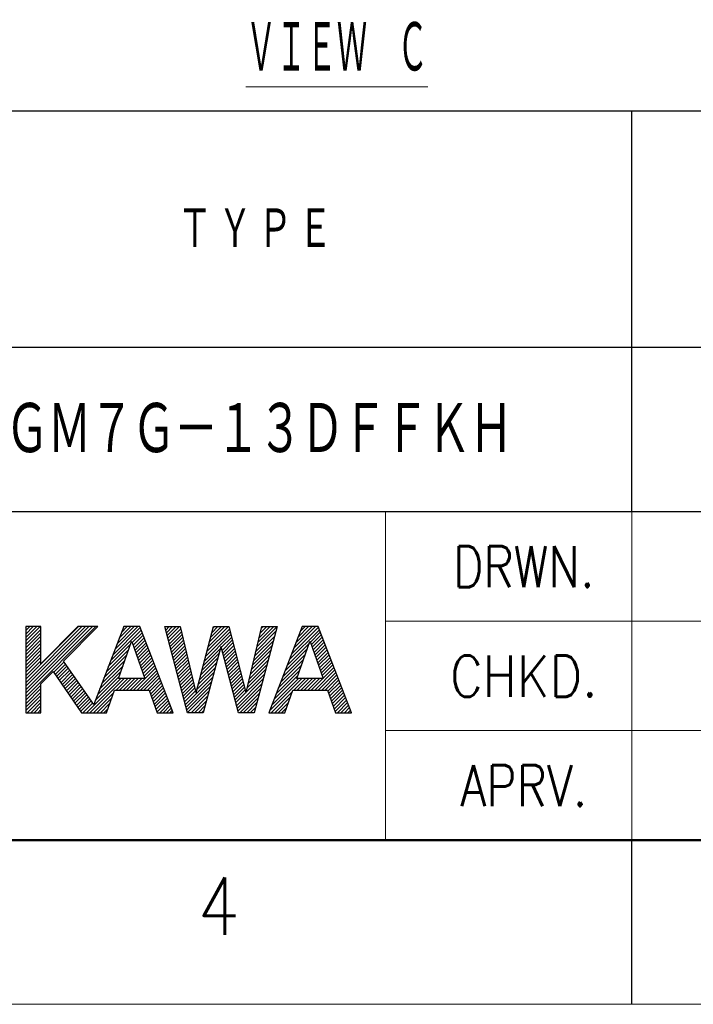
# Model space of a CAD drawing. Header units: millimetres. Extents: x 0 to 1071, y 0 to 742.
# Tile 19 of 127: x 432 to 534, y 0 to 150. Entities that reach past the tile are written whole.
import ezdxf

# ---------------------------------------------------------------- set-up
doc = ezdxf.new("R2010")
doc.units = ezdxf.units.MM
doc.header["$LTSCALE"] = 0.454724
doc.layers.add('NoLayerName_001', color=7, linetype='Continuous')
doc.styles.get("Standard").update_dxf_attribs({"font": 'txt', "bigfont": 'extfont2'})

msp = doc.modelspace()

# ---------------------------------------------------------------- linework, layer by layer
at = {"layer": 'NoLayerName_001', "color": 7, "linetype": 'Continuous', "lineweight": 25}
for p, q in [((412.5, 136), (1025, 136)), ((525, 75), (525, 136)), ((1025, 100), (412.5, 100)), ((62.5, 75), (1025, 75)), ((412.5, 75), (1025, 75)), ((412.5, 75), (1025, 75)), ((412.5, 75), (1025, 75)), ((435.0857, 57.4971), (432.7871, 57.4971)), ((432.7871, 57.4971), (432.7871, 44.3917)), ((432.7871, 57.4333), (432.8509, 57.4971)), ((432.7871, 56.903), (433.3813, 57.4971)), ((432.7871, 56.3726), (433.9116, 57.4971)), ((432.7871, 55.8423), (434.4419, 57.4971)), ((432.7871, 55.312), (434.9723, 57.4971)), ((432.7871, 49.4783), (440.8058, 57.4971)), ((432.7871, 48.948), (441.3361, 57.4971)), ((432.7871, 48.4177), (441.8665, 57.4971)), ((432.7871, 47.8873), (442.3968, 57.4971)), ((432.7871, 47.357), (442.9271, 57.4971)), ((432.7871, 46.8267), (443.4575, 57.4971)), ((432.7871, 54.7816), (435.0857, 57.0802)), ((435.0857, 51.8319), (435.0857, 57.4971)), ((440.7145, 57.4971), (435.0857, 51.8319)), ((438.5033, 52.2132), (443.7551, 57.4971)), ((443.7551, 57.4971), (440.7145, 57.4971)), ((447.6864, 57.4969), (443.1173, 45.6645)), ((446.0098, 53.1551), (450.193, 57.3383)), ((446.3435, 54.0191), (449.8213, 57.497)), ((446.6771, 54.883), (449.291, 57.4969)), ((447.0107, 55.747), (448.7606, 57.4969)), ((447.3443, 56.6109), (448.2303, 57.4969)), ((447.6779, 57.4749), (447.6999, 57.4969)), ((450.1317, 57.497), (447.6864, 57.4969)), ((455.1946, 44.3935), (450.1317, 57.497)), ((453.9386, 57.4971), (456.2892, 57.4971)), ((457.4126, 44.392), (453.9386, 57.4971)), ((453.9649, 57.3979), (454.0641, 57.4971)), ((454.076, 56.9787), (454.5945, 57.4971)), ((454.1872, 56.5595), (455.1248, 57.4971)), ((454.2983, 56.1403), (455.6551, 57.4971)), ((454.4094, 55.7211), (456.1855, 57.4971)), ((454.5205, 55.3019), (456.3711, 57.1525)), ((456.2892, 57.4971), (458.6723, 47.4776)), ((458.7106, 47.4776), (461.3242, 57.4971)), ((460.3304, 53.6871), (463.7606, 57.1174)), ((460.5175, 54.4046), (463.6101, 57.4971)), ((460.7047, 55.122), (463.0797, 57.4971)), ((460.8918, 55.8395), (462.5494, 57.4971)), ((461.079, 56.557), (462.0191, 57.4971)), ((461.2661, 57.2745), (461.4888, 57.4971)), ((461.3242, 57.4971), (463.6619, 57.4971)), ((463.6619, 57.4971), (466.2666, 47.4776)), ((466.3133, 47.4807), (468.6901, 57.4971)), ((471.0462, 57.4971), (467.5522, 44.392)), ((467.9607, 54.4231), (471.0347, 57.4971)), ((468.1257, 55.1184), (470.5044, 57.4971)), ((468.2907, 55.8138), (469.974, 57.4971)), ((468.4557, 56.5091), (469.4437, 57.4971)), ((468.6207, 57.2044), (468.9134, 57.4971)), ((468.6901, 57.4971), (471.0462, 57.4971)), ((474.8279, 57.4969), (469.7676, 44.392)), ((472.8774, 52.4455), (477.4561, 57.0242)), ((473.211, 53.3094), (477.3083, 57.4068)), ((473.5446, 54.1733), (476.8682, 57.497)), ((473.8781, 55.0373), (476.3378, 57.4969)), ((474.2117, 55.9012), (475.8075, 57.4969)), ((474.5453, 56.7651), (475.2771, 57.4969)), ((477.2735, 57.497), (474.8279, 57.4969)), ((482.3361, 44.3935), (477.2735, 57.497)), ((432.7871, 54.2513), (435.0857, 56.5499)), ((432.7871, 53.721), (435.0857, 56.0196)), ((432.7871, 53.1906), (435.0857, 55.4892)), ((445.6762, 52.2912), (450.3408, 56.9558)), ((448.9904, 55.075), (450.4886, 56.5733)), ((449.1286, 54.6829), (450.6364, 56.1907)), ((449.2667, 54.2907), (450.7842, 55.8082)), ((454.6317, 54.8827), (456.473, 56.7241)), ((454.7428, 54.4635), (456.575, 56.2956)), ((454.8539, 54.0443), (456.6769, 55.8672)), ((459.956, 52.2521), (463.9795, 56.2755)), ((460.1432, 52.9696), (463.8701, 56.6964)), ((462.5403, 54.306), (464.0889, 55.8546)), ((467.6307, 53.0325), (470.6648, 56.0666)), ((467.7957, 53.7278), (470.8576, 56.7897)), ((476.1074, 55.1452), (477.6039, 56.6417)), ((476.2455, 54.753), (477.7517, 56.2592)), ((476.3837, 54.3608), (477.8995, 55.8766)), ((476.5219, 53.9687), (478.0473, 55.4941)), ((432.7871, 52.6603), (435.0857, 54.9589)), ((432.7871, 52.13), (435.0857, 54.4286)), ((445.009, 50.5633), (448.4488, 54.0031)), ((445.3426, 51.4272), (448.7392, 54.8238)), ((446.8945, 49.6102), (448.8857, 55.238)), ((448.8857, 55.238), (448.933, 55.238)), ((448.933, 55.238), (450.9158, 49.6102)), ((449.4049, 53.8985), (450.932, 55.4257)), ((449.5431, 53.5064), (451.0798, 55.0432)), ((449.6812, 53.1142), (451.2276, 54.6606)), ((449.8194, 52.7221), (451.3754, 54.2781)), ((454.965, 53.6251), (456.7788, 55.4388)), ((455.0762, 53.2058), (456.8807, 55.0103)), ((455.1873, 52.7866), (456.9826, 54.5819)), ((455.2984, 52.3674), (457.0845, 54.1535)), ((459.7689, 51.5346), (462.4085, 54.1742)), ((462.4731, 54.4148), (459.7805, 44.392)), ((462.5114, 54.4148), (462.4731, 54.4148)), ((465.1718, 44.392), (462.5114, 54.4148)), ((462.6515, 53.8869), (464.1983, 55.4337)), ((462.7628, 53.4678), (464.3077, 55.0128)), ((462.874, 53.0488), (464.4172, 54.5919)), ((462.9853, 52.6297), (464.5266, 54.171)), ((467.3007, 51.6418), (470.2792, 54.6203)), ((467.4657, 52.3371), (470.472, 55.3435)), ((472.2102, 50.7177), (475.6421, 54.1496)), ((472.5438, 51.5816), (475.9325, 54.9702)), ((474.0362, 49.6102), (476.0272, 55.238)), ((476.0272, 55.238), (476.0747, 55.238)), ((476.0747, 55.238), (478.0573, 49.6102)), ((476.66, 53.5765), (478.1951, 55.1116)), ((476.7982, 53.1843), (478.3429, 54.729)), ((476.9363, 52.7921), (478.4907, 54.3465)), ((477.0745, 52.4), (478.6385, 53.964)), ((432.7871, 51.5997), (435.0857, 53.8983)), ((432.7871, 51.0693), (435.0857, 53.3679)), ((432.7871, 50.539), (435.0857, 52.8376)), ((444.6754, 49.6994), (448.1584, 53.1824)), ((449.9576, 52.3299), (451.5232, 53.8956)), ((450.0957, 51.9377), (451.671, 53.513)), ((450.2339, 51.5456), (451.8188, 53.1305)), ((450.3721, 51.1534), (451.9666, 52.748)), ((455.4095, 51.9482), (457.1864, 53.725)), ((455.5207, 51.529), (457.2883, 53.2966)), ((455.6318, 51.1098), (457.3902, 52.8682)), ((459.3946, 50.0996), (462.0189, 52.7239)), ((459.5817, 50.8171), (462.2137, 53.4491)), ((463.0965, 52.2106), (464.636, 53.7501)), ((463.2077, 51.7915), (464.7454, 53.3292)), ((463.319, 51.3724), (464.8548, 52.9083)), ((463.4302, 50.9533), (464.9643, 52.4873)), ((466.9707, 50.2512), (469.8937, 53.1741)), ((467.1357, 50.9465), (470.0864, 53.8972)), ((471.543, 48.9898), (475.0615, 52.5083)), ((471.8766, 49.8538), (475.3518, 53.3289)), ((477.2126, 52.0078), (478.7863, 53.5814)), ((477.3508, 51.6156), (478.9341, 53.1989)), ((477.489, 51.2234), (479.0819, 52.8164)), ((432.7871, 50.0087), (435.0857, 52.3073)), ((437.0195, 50.5287), (438.5862, 52.0955)), ((437.2359, 50.2148), (438.8055, 51.7844)), ((437.4523, 49.9009), (439.0247, 51.4733)), ((437.6687, 49.5869), (439.2439, 51.1621)), ((443.1173, 45.6645), (438.5033, 52.2132)), ((444.0082, 47.9715), (447.5776, 51.5409)), ((444.3418, 48.8354), (447.868, 52.3616)), ((449.1797, 47.8397), (452.5579, 51.2179)), ((450.5103, 50.7613), (452.1144, 52.3655)), ((450.6484, 50.3691), (452.2623, 51.9829)), ((450.7866, 49.9769), (452.4101, 51.6004)), ((455.7429, 50.6906), (457.4921, 52.4398)), ((455.854, 50.2714), (457.594, 52.0113)), ((455.9652, 49.8522), (457.6959, 51.5829)), ((456.0763, 49.433), (457.7978, 51.1545)), ((459.0203, 48.6647), (461.6293, 51.2737)), ((459.2074, 49.3821), (461.8241, 51.9988)), ((463.5414, 50.5342), (465.0737, 52.0664)), ((463.6527, 50.1151), (465.1831, 51.6455)), ((463.7639, 49.696), (465.2925, 51.2246)), ((466.4757, 48.1652), (469.3153, 51.0047)), ((466.6407, 48.8605), (469.5081, 51.7278)), ((466.8057, 49.5558), (469.7009, 52.451)), ((471.2094, 48.1259), (474.7711, 51.6876)), ((477.6271, 50.8313), (479.2297, 52.4338)), ((477.7653, 50.4391), (479.3775, 52.0513)), ((477.9034, 50.0469), (479.5252, 51.6688)), ((478.0416, 49.6547), (479.673, 51.2862)), ((435.0857, 48.7747), (436.9415, 50.6419)), ((436.9415, 50.6419), (441.2494, 44.392)), ((437.885, 49.273), (439.4631, 50.851)), ((438.1014, 48.959), (439.6823, 50.5399)), ((438.3178, 48.6451), (439.9015, 50.2288)), ((438.5342, 48.3312), (440.1207, 49.9176)), ((438.7506, 48.0172), (440.3399, 49.6065)), ((442.0197, 44.392), (447.2379, 49.6102)), ((442.55, 44.392), (447.7682, 49.6102)), ((443.3409, 46.2436), (446.9968, 49.8995)), ((443.6745, 47.1075), (447.2872, 50.7202)), ((446.5281, 47.8397), (448.2986, 49.6102)), ((450.9158, 49.6102), (446.8945, 49.6102)), ((447.0584, 47.8397), (448.8289, 49.6102)), ((447.5887, 47.8397), (449.3592, 49.6102)), ((448.1191, 47.8397), (449.8896, 49.6102)), ((448.6494, 47.8397), (450.4199, 49.6102)), ((449.7101, 47.8397), (452.7057, 50.8353)), ((450.2404, 47.8397), (452.8535, 50.4528)), ((450.7707, 47.8397), (453.0013, 50.0703)), ((451.3011, 47.8397), (453.1491, 49.6877)), ((456.1874, 49.0138), (457.8997, 50.726)), ((456.2986, 48.5946), (458.0016, 50.2976)), ((456.4097, 48.1754), (458.1035, 49.8692)), ((457.0764, 45.6602), (461.2397, 49.8234)), ((458.8331, 47.9472), (461.4345, 50.5485)), ((463.8752, 49.2769), (465.4019, 50.8037)), ((463.9864, 48.8578), (465.5114, 50.3828)), ((464.0976, 48.4387), (465.6208, 49.9619)), ((464.2089, 48.0196), (465.7302, 49.541)), ((464.7651, 45.9242), (469.1225, 50.2816)), ((464.8763, 45.5051), (468.9297, 49.5585)), ((469.8751, 44.6703), (474.8151, 49.6102)), ((470.2087, 45.5342), (474.2847, 49.6102)), ((470.5423, 46.3981), (474.1905, 50.0463)), ((470.8759, 47.262), (474.4808, 50.867)), ((473.5749, 47.8397), (475.3454, 49.6102)), ((478.0573, 49.6102), (474.0362, 49.6102)), ((474.1052, 47.8397), (475.8757, 49.6102)), ((474.6356, 47.8397), (476.4061, 49.6102)), ((475.1659, 47.8397), (476.9364, 49.6102)), ((475.6962, 47.8397), (477.4667, 49.6102)), ((476.2266, 47.8397), (477.997, 49.6102)), ((476.7569, 47.8397), (479.8208, 50.9037)), ((477.2872, 47.8397), (479.9686, 50.5211)), ((477.8176, 47.8397), (480.1164, 50.1386)), ((478.3479, 47.8397), (480.2642, 49.7561)), ((432.7871, 46.2964), (435.0857, 48.595)), ((432.7871, 45.766), (435.0857, 48.0646)), ((435.0857, 44.3917), (435.0857, 48.7747)), ((438.967, 47.7033), (440.5591, 49.2954)), ((439.1834, 47.3893), (440.7783, 48.9843)), ((439.3998, 47.0754), (440.9975, 48.6732)), ((439.6162, 46.7615), (441.2167, 48.362)), ((439.8326, 46.4475), (441.436, 48.0509)), ((451.6155, 47.6239), (453.2969, 49.3052)), ((451.7537, 47.2317), (453.4447, 48.9227)), ((451.8918, 46.8395), (453.5925, 48.5402)), ((452.03, 46.4473), (453.7403, 48.1576)), ((456.5208, 47.7562), (458.2054, 49.4408)), ((456.6319, 47.337), (458.3073, 49.0123)), ((456.7431, 46.9178), (458.4092, 48.5839)), ((456.8542, 46.4986), (458.5111, 48.1555)), ((457.1876, 45.241), (461.0448, 49.0983)), ((457.2987, 44.8218), (460.85, 48.3731)), ((464.3201, 47.6006), (465.8396, 49.1201)), ((464.4314, 47.1815), (465.949, 48.6992)), ((464.5426, 46.7624), (466.0585, 48.2782)), ((464.9875, 45.086), (468.7369, 48.8354)), ((465.0988, 44.6669), (468.5441, 48.1122)), ((478.7323, 47.6939), (480.412, 49.3735)), ((478.8705, 47.3017), (480.5598, 48.991)), ((479.0087, 46.9095), (480.7076, 48.6085)), ((479.1469, 46.5174), (480.8554, 48.2259)), ((432.7871, 45.2357), (435.0857, 47.5343)), ((432.7871, 44.7054), (435.0857, 47.004)), ((433.0038, 44.3917), (435.0857, 46.4736)), ((440.049, 46.1336), (441.6552, 47.7398)), ((440.2654, 45.8197), (441.8744, 47.4287)), ((440.4817, 45.5057), (442.0936, 47.1176)), ((440.6981, 45.1918), (442.3128, 46.8064)), ((440.9145, 44.8778), (442.532, 46.4953)), ((443.0803, 44.392), (446.1263, 47.438)), ((443.6106, 44.392), (445.836, 46.6173)), ((445.0487, 44.392), (446.2685, 47.8397)), ((446.2685, 47.8397), (451.5395, 47.8397)), ((451.5395, 47.8397), (452.7535, 44.3935)), ((452.1681, 46.0552), (453.8881, 47.7751)), ((452.3063, 45.663), (454.0359, 47.3926)), ((452.4444, 45.2708), (454.1837, 47.01)), ((452.5826, 44.8786), (454.3315, 46.6275)), ((456.9653, 46.0794), (458.613, 47.727)), ((457.4098, 44.4026), (460.6552, 47.648)), ((457.9296, 44.392), (460.4604, 46.9229)), ((458.6723, 47.4776), (458.7106, 47.4776)), ((464.6538, 46.3433), (466.1679, 47.8573)), ((465.3542, 44.392), (468.3513, 47.3891)), ((465.8845, 44.392), (468.1585, 46.666)), ((466.2666, 47.4776), (466.3133, 47.4807)), ((470.1271, 44.392), (473.3196, 47.5844)), ((470.6575, 44.392), (473.0292, 46.7637)), ((472.1901, 44.392), (473.4099, 47.8397)), ((473.4099, 47.8397), (478.6809, 47.8397)), ((478.6809, 47.8397), (479.8952, 44.3935)), ((479.285, 46.1252), (481.0032, 47.8434)), ((479.4232, 45.7331), (481.151, 47.4609)), ((479.5614, 45.3409), (481.2988, 47.0783)), ((479.6996, 44.9488), (481.4466, 46.6958)), ((433.5341, 44.3917), (435.0857, 45.9433)), ((434.0644, 44.3917), (435.0857, 45.413)), ((441.1309, 44.5639), (442.7512, 46.1842)), ((441.4893, 44.392), (442.9704, 45.8731)), ((444.141, 44.392), (445.5456, 45.7966)), ((444.6713, 44.392), (445.2553, 44.976)), ((452.7207, 44.4865), (454.4793, 46.245)), ((453.1582, 44.3935), (454.6271, 45.8624)), ((453.6885, 44.3935), (454.7749, 45.4799)), ((454.2188, 44.3935), (454.9227, 45.0974)), ((458.4599, 44.392), (460.2656, 46.1977)), ((458.9902, 44.392), (460.0708, 45.4726)), ((466.4148, 44.392), (467.9657, 45.9429)), ((466.9452, 44.392), (467.7729, 45.2198)), ((471.1878, 44.392), (472.7389, 45.9431)), ((471.7181, 44.392), (472.4486, 45.1224)), ((479.8377, 44.5566), (481.5944, 46.3133)), ((480.205, 44.3935), (481.7422, 45.9307)), ((480.7353, 44.3935), (481.89, 45.5482)), ((481.2657, 44.3935), (482.0378, 45.1657)), ((432.7871, 44.3917), (435.0857, 44.3917)), ((434.5948, 44.3917), (435.0857, 44.8826)), ((441.2494, 44.392), (445.0487, 44.392)), ((452.7535, 44.3935), (455.1946, 44.3935)), ((454.7491, 44.3935), (455.0705, 44.7149)), ((459.7805, 44.392), (457.4126, 44.392)), ((459.5205, 44.392), (459.876, 44.7474)), ((467.5522, 44.392), (465.1718, 44.392)), ((467.4755, 44.392), (467.5802, 44.4966)), ((469.7676, 44.392), (472.1901, 44.392)), ((479.8952, 44.3935), (482.3361, 44.3935)), ((481.796, 44.3935), (482.1856, 44.7831)), ((482.3263, 44.3935), (482.3333, 44.4006)), ((525, 0), (525, 25))]:
    msp.add_line(p, q, dxfattribs=at)
at = {"layer": 'NoLayerName_001', "color": 2, "linetype": 'Continuous', "lineweight": 13}
for p, q in [((487.5, 75), (487.5, 25)), ((525, 25), (525, 75)), ((587.5, 58.3332), (487.5, 58.3332)), ((587.5, 41.6719), (487.5, 41.6719))]:
    msp.add_line(p, q, dxfattribs=at)
at = {"layer": 'NoLayerName_001', "color": 7, "linetype": 'Continuous', "lineweight": 50}
msp.add_line((1025, 25), (62.5, 25), dxfattribs=at)
at = {"layer": 'NoLayerName_001', "color": 7, "linetype": 'Continuous', "lineweight": 13}
msp.add_line((1050, 0), (0, 0), dxfattribs=at)

# ---------------------------------------------------------------- texts
at = {"layer": 'NoLayerName_001', "color": 3, "lineweight": 13, "insert": (466.2795, 141.3451), "char_height": 8.387152, "attachment_point": 7}
msp.add_mtext('\\A1;\\W0.5000;\\LＶＩＥＷ\u3000Ｃ\\l', dxfattribs=at)
at = {"layer": 'NoLayerName_001', "color": 7, "lineweight": 13, "attachment_point": 4}
for s, insert, char_height in [('\\A1;\\W0.7161;\\T1.1636;ＴＹＰＥ', (455.8855, 118), 6.666667), ('\\A1;\\W0.7152;\\T0.9595;ＳＧＭ７Ｇ－１３ＤＦＦＫＨ', (423.25, 87.5), 8.5)]:
    msp.add_mtext(s, dxfattribs=dict(at, insert=insert, char_height=char_height))
at = {"layer": 'NoLayerName_001', "color": 2, "lineweight": 13}
for s, insert, char_height, attachment_point in [('\\A1;\\W0.8191;DRWN.', (508.5725, 63.4931), 6.25, 8), ('\\A1;\\W0.8821;CHKD.', (508.5725, 46.8266), 6.25, 8), ('\\A1;\\W0.8191;APRV.', (508.5725, 30.1601), 6.25, 8), ('\\A1;\\W0.8600;4', (458.8857, 10.5652), 8.75, 7)]:
    msp.add_mtext(s, dxfattribs=dict(at, insert=insert, char_height=char_height, attachment_point=attachment_point))

doc.saveas('drawing.dxf')
